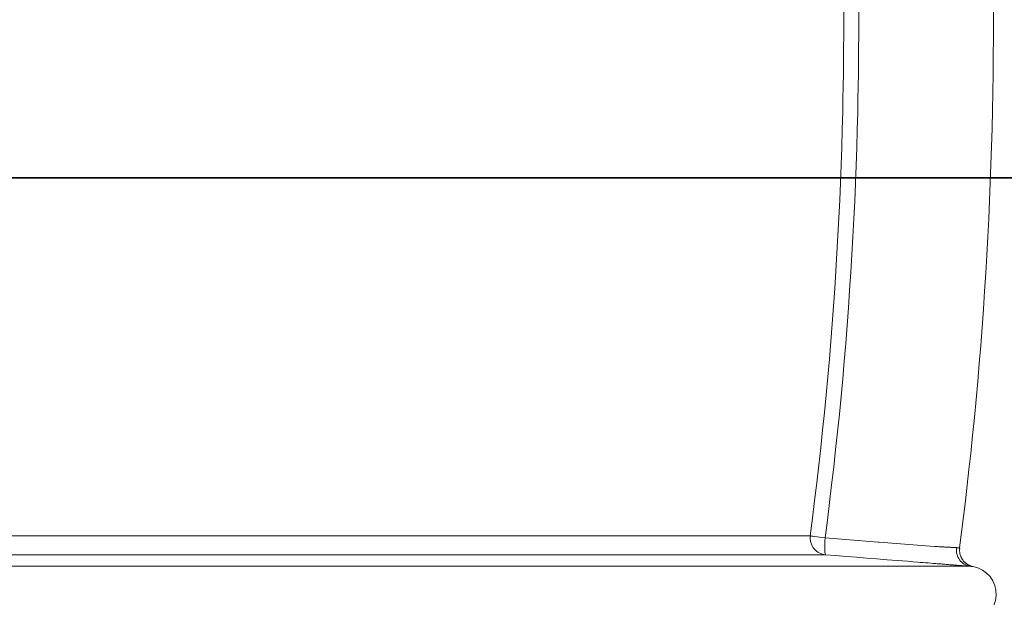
# Model space of a CAD drawing. Extents: x 193 to 943, y 26 to 526.
# Tile 210 of 256: x 415.46 to 424.24, y 98.5 to 103.65. Entities that reach past the tile are written whole.
import ezdxf

# ---------------------------------------------------------------- set-up
doc = ezdxf.new("R2010")
doc.units = 0
doc.layers.get('0').update_dxf_attribs({"lineweight": 25})
doc.layers.add('KG4_HLS_S_____ZEICHNEN_SWDL', color=7, linetype='Continuous', lineweight=35, true_color=0x99724c)
doc.layers.add('KG4_HLS_SYA', color=7, linetype='Continuous', lineweight=25)

# ---------------------------------------------------------------- blocks, each defined once
blk = doc.blocks.new('Kreis-A069HVPI7N', base_point=(423.9362, 98.2827))
at = {"color": 0, "lineweight": -2}
blk.add_ellipse((423.9162, 98.5319), major_axis=(0.02, -0.2492), ratio=1, start_param=0, end_param=2.891728, dxfattribs=at)
blk = doc.blocks.new('Spline-A069HVQK7N', base_point=(423.8391, 98.9447))
at = {"color": 0, "lineweight": -2}
for p, q in [((423.8391, 108.3633), (423.8564, 108.2232)), ((423.8564, 108.2232), (423.8736, 108.0831)), ((423.8736, 108.0831), (423.8905, 107.943)), ((423.8905, 107.943), (423.907, 107.8028)), ((423.907, 107.8028), (423.9231, 107.6626)), ((423.9231, 107.6626), (423.9386, 107.5223)), ((423.9386, 107.5223), (423.9554, 107.3617)), ((423.9554, 107.3617), (423.9714, 107.201)), ((423.9714, 107.201), (423.9865, 107.0403)), ((423.9865, 107.0403), (424.0008, 106.8794)), ((424.0008, 106.8794), (424.0143, 106.7185)), ((424.0143, 106.7185), (424.0272, 106.5575)), ((424.0272, 106.5575), (424.0394, 106.3965)), ((424.0394, 106.3965), (424.051, 106.2355)), ((424.051, 106.2355), (424.0619, 106.0744)), ((424.0619, 106.0744), (424.0721, 105.9132)), ((424.0721, 105.9132), (424.0817, 105.752)), ((424.0817, 105.752), (424.0905, 105.5908)), ((424.0905, 105.5908), (424.0986, 105.4295)), ((424.0986, 105.4295), (424.106, 105.2682)), ((424.106, 105.2682), (424.1127, 105.1069)), ((424.1127, 105.1069), (424.1187, 104.9455)), ((424.1187, 104.9455), (424.124, 104.7841)), ((424.124, 104.7841), (424.1285, 104.6227)), ((424.1285, 104.6227), (424.1324, 104.4613)), ((424.1324, 104.4613), (424.1356, 104.2998)), ((424.1356, 104.2998), (424.138, 104.1384)), ((424.138, 104.1384), (424.1398, 103.9769)), ((424.1398, 103.9769), (424.1409, 103.8154)), ((424.1409, 103.8154), (424.1412, 103.654)), ((424.1412, 103.654), (424.1409, 103.4925)), ((424.1409, 103.4925), (424.1398, 103.331)), ((424.1398, 103.331), (424.138, 103.1695)), ((424.138, 103.1695), (424.1356, 103.0081)), ((424.1356, 103.0081), (424.1324, 102.8466)), ((424.1324, 102.8466), (424.1285, 102.6852)), ((424.1285, 102.6852), (424.124, 102.5238)), ((424.124, 102.5238), (424.1187, 102.3624)), ((424.1187, 102.3624), (424.1127, 102.201)), ((424.1127, 102.201), (424.106, 102.0397)), ((424.106, 102.0397), (424.0986, 101.8784)), ((424.0986, 101.8784), (424.0905, 101.7171)), ((424.0905, 101.7171), (424.0817, 101.5559)), ((424.0817, 101.5559), (424.0721, 101.3947)), ((424.0721, 101.3947), (424.0619, 101.2336)), ((424.0619, 101.2336), (424.051, 101.0725)), ((424.051, 101.0725), (424.0394, 100.9114)), ((424.0394, 100.9114), (424.0272, 100.7504)), ((424.0272, 100.7504), (424.0143, 100.5894)), ((424.0143, 100.5894), (424.0008, 100.4285)), ((424.0008, 100.4285), (423.9865, 100.2677)), ((423.9865, 100.2677), (423.9714, 100.1069)), ((423.9714, 100.1069), (423.9554, 99.9462)), ((423.9554, 99.9462), (423.9386, 99.7856)), ((423.9386, 99.7856), (423.9231, 99.6453)), ((423.9231, 99.6453), (423.907, 99.5051)), ((423.907, 99.5051), (423.8905, 99.365)), ((423.8905, 99.365), (423.8736, 99.2248)), ((423.8736, 99.2248), (423.8564, 99.0847)), ((423.8564, 99.0847), (423.8391, 98.9447))]:
    blk.add_line(p, q, dxfattribs=at)
blk = doc.blocks.new('Spline-A069HVQW7N', base_point=(423.8387, 98.7784))
at = {"color": 0, "lineweight": -2}
for p, q in [((423.8388, 98.9299), (423.8387, 98.9243)), ((423.8387, 98.9243), (423.839, 98.9187)), ((423.8392, 98.9355), (423.8388, 98.9299)), ((423.839, 98.9187), (423.8395, 98.9131)), ((423.84, 98.941), (423.8392, 98.9355)), ((423.8395, 98.9131), (423.8403, 98.9075)), ((423.8402, 98.9415), (423.84, 98.941)), ((423.8403, 98.942), (423.8402, 98.9415)), ((423.8404, 98.9425), (423.8403, 98.942)), ((423.8403, 98.9075), (423.841, 98.9025)), ((423.8405, 98.9431), (423.8404, 98.9425)), ((423.8406, 98.9436), (423.8405, 98.9431)), ((423.8407, 98.9441), (423.8406, 98.9436)), ((423.841, 98.9025), (423.8419, 98.8975)), ((423.8419, 98.8975), (423.8429, 98.8925)), ((423.8429, 98.8925), (423.8441, 98.8876)), ((423.8441, 98.8876), (423.8454, 98.8827)), ((423.8454, 98.8827), (423.8469, 98.8778)), ((423.8469, 98.8778), (423.8484, 98.8734)), ((423.8484, 98.8734), (423.8501, 98.8691)), ((423.8501, 98.8691), (423.8519, 98.8648)), ((423.8519, 98.8648), (423.8539, 98.8605)), ((423.8539, 98.8605), (423.8559, 98.8563)), ((423.8559, 98.8563), (423.8582, 98.8522)), ((423.8582, 98.8522), (423.8603, 98.8485)), ((423.8603, 98.8485), (423.8626, 98.8448)), ((423.8626, 98.8448), (423.8649, 98.8412)), ((423.8649, 98.8412), (423.8674, 98.8377)), ((423.8674, 98.8377), (423.8699, 98.8342)), ((423.8699, 98.8342), (423.8726, 98.8309)), ((423.8726, 98.8309), (423.8751, 98.8278)), ((423.8751, 98.8278), (423.8777, 98.8249)), ((423.8777, 98.8249), (423.8804, 98.822)), ((423.8804, 98.822), (423.8831, 98.8191)), ((423.8831, 98.8191), (423.886, 98.8164)), ((423.886, 98.8164), (423.8888, 98.8137)), ((423.8888, 98.8137), (423.8915, 98.8114)), ((423.8915, 98.8114), (423.8943, 98.8091)), ((423.8943, 98.8091), (423.897, 98.8069)), ((423.897, 98.8069), (423.8999, 98.8047)), ((423.8999, 98.8047), (423.9028, 98.8026)), ((423.9028, 98.8026), (423.9057, 98.8006)), ((423.9057, 98.8006), (423.9083, 98.7989)), ((423.9083, 98.7989), (423.911, 98.7972)), ((423.911, 98.7972), (423.9137, 98.7956)), ((423.9137, 98.7956), (423.9164, 98.794)), ((423.9164, 98.794), (423.9192, 98.7926)), ((423.9192, 98.7926), (423.922, 98.7911)), ((423.922, 98.7911), (423.9243, 98.7899)), ((423.9243, 98.7899), (423.9268, 98.7888)), ((423.9268, 98.7888), (423.9292, 98.7877)), ((423.9292, 98.7877), (423.9316, 98.7867)), ((423.9316, 98.7867), (423.9341, 98.7857)), ((423.9341, 98.7857), (423.9366, 98.7847)), ((423.9366, 98.7847), (423.9385, 98.784)), ((423.9385, 98.784), (423.9404, 98.7833)), ((423.9404, 98.7833), (423.9424, 98.7827)), ((423.9424, 98.7827), (423.9444, 98.782)), ((423.9444, 98.782), (423.9464, 98.7814)), ((423.9464, 98.7814), (423.9484, 98.7808)), ((423.9484, 98.7808), (423.9498, 98.7805)), ((423.9498, 98.7805), (423.9511, 98.7801)), ((423.9511, 98.7801), (423.9525, 98.7798)), ((423.9525, 98.7798), (423.9538, 98.7794)), ((423.9538, 98.7794), (423.955, 98.7791)), ((423.955, 98.7791), (423.9562, 98.7789)), ((423.9562, 98.7789), (423.9566, 98.7788)), ((423.9566, 98.7788), (423.957, 98.7787)), ((423.957, 98.7787), (423.9573, 98.7786)), ((423.9573, 98.7786), (423.9577, 98.7785)), ((423.9577, 98.7785), (423.9581, 98.7785)), ((423.9581, 98.7785), (423.9584, 98.7784))]:
    blk.add_line(p, q, dxfattribs=at)
blk = doc.blocks.new('Spline-A069HWIE7N', base_point=(422.645, 98.7811))
at = {"color": 0, "lineweight": -2}
for p, q in [((422.645, 98.8837), (422.7364, 98.8764)), ((422.7364, 98.8764), (422.8278, 98.8691)), ((422.8278, 98.8691), (422.9192, 98.8619)), ((422.9192, 98.8619), (423.0106, 98.8546)), ((423.0106, 98.8546), (423.102, 98.8473)), ((423.102, 98.8473), (423.1933, 98.84)), ((423.1933, 98.84), (423.239, 98.8363)), ((423.239, 98.8363), (423.2847, 98.8327)), ((423.2847, 98.8327), (423.3304, 98.8291)), ((423.3304, 98.8291), (423.3761, 98.8254)), ((423.3761, 98.8254), (423.4218, 98.8218)), ((423.4218, 98.8218), (423.4675, 98.8181)), ((423.4675, 98.8181), (423.4904, 98.8163)), ((423.4904, 98.8163), (423.5132, 98.8145)), ((423.5132, 98.8145), (423.5361, 98.8126)), ((423.5361, 98.8126), (423.5589, 98.8108)), ((423.5589, 98.8108), (423.5818, 98.809)), ((423.5818, 98.809), (423.6046, 98.8072)), ((423.6046, 98.8072), (423.6162, 98.8062)), ((423.6162, 98.8062), (423.6277, 98.8053)), ((423.6277, 98.8053), (423.6392, 98.8044)), ((423.6392, 98.8044), (423.6507, 98.8035)), ((423.6507, 98.8035), (423.6621, 98.8026)), ((423.6621, 98.8026), (423.6735, 98.8017)), ((423.6735, 98.8017), (423.6848, 98.8008)), ((423.6848, 98.8008), (423.696, 98.7999)), ((423.696, 98.7999), (423.7071, 98.799)), ((423.7071, 98.799), (423.7181, 98.7981)), ((423.7181, 98.7981), (423.7289, 98.7973)), ((423.7289, 98.7973), (423.7397, 98.7964)), ((423.7397, 98.7964), (423.7512, 98.7955)), ((423.7512, 98.7955), (423.7625, 98.7946)), ((423.7625, 98.7946), (423.7737, 98.7937)), ((423.7737, 98.7937), (423.7846, 98.7929)), ((423.7846, 98.7929), (423.7953, 98.792)), ((423.7953, 98.792), (423.8058, 98.7912)), ((423.8058, 98.7912), (423.8165, 98.7904)), ((423.8165, 98.7904), (423.8269, 98.7895)), ((423.8269, 98.7895), (423.837, 98.7887)), ((423.837, 98.7887), (423.8469, 98.788)), ((423.8469, 98.788), (423.8565, 98.7872)), ((423.8565, 98.7872), (423.8658, 98.7865)), ((423.8658, 98.7865), (423.8726, 98.786)), ((423.8726, 98.786), (423.8793, 98.7854)), ((423.8793, 98.7854), (423.8857, 98.7849)), ((423.8857, 98.7849), (423.8919, 98.7844)), ((423.8919, 98.7844), (423.8979, 98.784)), ((423.8979, 98.784), (423.9037, 98.7835)), ((423.9037, 98.7835), (423.9093, 98.7831)), ((423.9093, 98.7831), (423.9147, 98.7827)), ((423.9147, 98.7827), (423.9199, 98.7823)), ((423.9199, 98.7823), (423.925, 98.7819)), ((423.925, 98.7819), (423.93, 98.7815)), ((423.93, 98.7815), (423.935, 98.7811))]:
    blk.add_line(p, q, dxfattribs=at)
blk = doc.blocks.new('Spline-A069HYT87N', base_point=(423.935, 98.778))
at = {"color": 0, "lineweight": -2}
for p, q in [((423.935, 98.7811), (423.9408, 98.7804)), ((423.9408, 98.7804), (423.9462, 98.7797)), ((423.9462, 98.7797), (423.9512, 98.7791)), ((423.9512, 98.7791), (423.9552, 98.7786)), ((423.9552, 98.7786), (423.9582, 98.7782)), ((423.9582, 98.7782), (423.9598, 98.778)), ((423.959, 98.7782), (423.9585, 98.7782)), ((423.9594, 98.7781), (423.959, 98.7782)), ((423.9596, 98.7781), (423.9594, 98.7781)), ((423.9597, 98.7781), (423.9596, 98.7781)), ((423.9598, 98.7781), (423.9597, 98.7781)), ((423.9597, 98.7781), (423.9597, 98.7781)), ((423.9598, 98.778), (423.9598, 98.7781)), ((423.9598, 98.7781), (423.9598, 98.7781)), ((423.9598, 98.778), (423.96, 98.778)), ((423.9599, 98.778), (423.9598, 98.778)), ((423.9598, 98.778), (423.9598, 98.778)), ((423.9598, 98.778), (423.9598, 98.778)), ((423.9598, 98.778), (423.9598, 98.778)), ((423.96, 98.778), (423.9599, 98.778)), ((423.9599, 98.778), (423.9599, 98.778)), ((423.9599, 98.778), (423.9599, 98.778)), ((423.9599, 98.778), (423.9599, 98.778)), ((423.9599, 98.778), (423.9599, 98.778)), ((423.9599, 98.778), (423.9599, 98.778)), ((423.9599, 98.778), (423.9599, 98.778)), ((423.9599, 98.778), (423.9599, 98.778)), ((423.9599, 98.778), (423.9599, 98.778)), ((423.96, 98.778), (423.96, 98.778)), ((423.96, 98.778), (423.96, 98.778)), ((423.96, 98.778), (423.96, 98.778)), ((423.96, 98.778), (423.96, 98.778)), ((423.96, 98.778), (423.96, 98.778)), ((423.96, 98.778), (423.96, 98.778)), ((423.96, 98.778), (423.96, 98.778)), ((423.96, 98.778), (423.96, 98.778)), ((423.96, 98.778), (423.96, 98.778))]:
    blk.add_line(p, q, dxfattribs=at)
blk = doc.blocks.new('Spline-A069HYWW7N', base_point=(422.5083, 99.0526))
at = {"color": 0, "lineweight": -2}
for p, q in [((422.5083, 108.2553), (422.5223, 108.1431)), ((422.5223, 108.1431), (422.5362, 108.0308)), ((422.5362, 108.0308), (422.5499, 107.9185)), ((422.5499, 107.9185), (422.5634, 107.8062)), ((422.5634, 107.8062), (422.5767, 107.6938)), ((422.5767, 107.6938), (422.5895, 107.5814)), ((422.5895, 107.5814), (422.6019, 107.469)), ((422.6019, 107.469), (422.6138, 107.3565)), ((422.6138, 107.3565), (422.6254, 107.2439)), ((422.6254, 107.2439), (422.6366, 107.1313)), ((422.6366, 107.1313), (422.6474, 107.0187)), ((422.6474, 107.0187), (422.6578, 106.9061)), ((422.6578, 106.9061), (422.6679, 106.7932)), ((422.6679, 106.7932), (422.6777, 106.6803)), ((422.6777, 106.6803), (422.6871, 106.5674)), ((422.6871, 106.5674), (422.6962, 106.4545)), ((422.6962, 106.4545), (422.7049, 106.3415)), ((422.7049, 106.3415), (422.7133, 106.2286)), ((422.7133, 106.2286), (422.7213, 106.1155)), ((422.7213, 106.1155), (422.729, 106.0025)), ((422.729, 106.0025), (422.7362, 105.8894)), ((422.7362, 105.8894), (422.7432, 105.7764)), ((422.7432, 105.7764), (422.7497, 105.6632)), ((422.7497, 105.6632), (422.7559, 105.5501)), ((422.7559, 105.5501), (422.7617, 105.4371)), ((422.7617, 105.4371), (422.7672, 105.3241)), ((422.7672, 105.3241), (422.7723, 105.2111)), ((422.7723, 105.2111), (422.7771, 105.0981)), ((422.7771, 105.0981), (422.7815, 104.985)), ((422.7815, 104.985), (422.7855, 104.872)), ((422.7855, 104.872), (422.7892, 104.7589)), ((422.7892, 104.7589), (422.7925, 104.6458)), ((422.7925, 104.6458), (422.7955, 104.5327)), ((422.7955, 104.5327), (422.7981, 104.4196)), ((422.7981, 104.4196), (422.8004, 104.3065)), ((422.8004, 104.3065), (422.8023, 104.1934)), ((422.8023, 104.1934), (422.8038, 104.0801)), ((422.8038, 104.0801), (422.805, 103.9668)), ((422.805, 103.9668), (422.8058, 103.8535)), ((422.8058, 103.8535), (422.8062, 103.7402)), ((422.8062, 103.7402), (422.8063, 103.6269)), ((422.8063, 103.6269), (422.8061, 103.5136)), ((422.8061, 103.5136), (422.8054, 103.4003)), ((422.8054, 103.4003), (422.8044, 103.287)), ((422.8044, 103.287), (422.8031, 103.1737)), ((422.8031, 103.1737), (422.8014, 103.0604)), ((422.8014, 103.0604), (422.7993, 102.9472)), ((422.7993, 102.9472), (422.7969, 102.8339)), ((422.7969, 102.8339), (422.7929, 102.6761)), ((422.7929, 102.6761), (422.7883, 102.5183)), ((422.7883, 102.5183), (422.7829, 102.3605)), ((422.7829, 102.3605), (422.7768, 102.2028)), ((422.7768, 102.2028), (422.77, 102.045)), ((422.77, 102.045), (422.7626, 101.8874)), ((422.7626, 101.8874), (422.7544, 101.7297)), ((422.7544, 101.7297), (422.7455, 101.5721)), ((422.7455, 101.5721), (422.7359, 101.4145)), ((422.7359, 101.4145), (422.7256, 101.257)), ((422.7256, 101.257), (422.7147, 101.0995)), ((422.7147, 101.0995), (422.7031, 100.9421)), ((422.7031, 100.9421), (422.6908, 100.7842)), ((422.6908, 100.7842), (422.6779, 100.6264)), ((422.6779, 100.6264), (422.6642, 100.4687)), ((422.6642, 100.4687), (422.6497, 100.3111)), ((422.6497, 100.3111), (422.6344, 100.1535)), ((422.6344, 100.1535), (422.6183, 99.996)), ((422.6183, 99.996), (422.6013, 99.8386)), ((422.6013, 99.8386), (422.5836, 99.6813)), ((422.5836, 99.6813), (422.5653, 99.5241)), ((422.5653, 99.5241), (422.5466, 99.3669)), ((422.5466, 99.3669), (422.5275, 99.2097)), ((422.5275, 99.2097), (422.5083, 99.0526))]:
    blk.add_line(p, q, dxfattribs=at)
blk = doc.blocks.new('Kreis-A069HZ027N', base_point=(422.5071, 98.8837))
at = {"color": 0, "lineweight": -2}
blk.add_ellipse((422.6571, 99.0332), major_axis=(-0.1487, 0.0194), ratio=1, start_param=0, end_param=1.619841, dxfattribs=at)
blk = doc.blocks.new('Spline-A069HZS07N', base_point=(423.617, 98.9476))
at = {"color": 0, "lineweight": -2}
for p, q in [((423.6298, 98.9568), (423.617, 98.9574)), ((423.6425, 98.9561), (423.6298, 98.9568)), ((423.655, 98.9555), (423.6425, 98.9561)), ((423.6674, 98.9549), (423.655, 98.9555)), ((423.6796, 98.9543), (423.6674, 98.9549)), ((423.6915, 98.9537), (423.6796, 98.9543)), ((423.6989, 98.9533), (423.6915, 98.9537)), ((423.7061, 98.9529), (423.6989, 98.9533)), ((423.7132, 98.9526), (423.7061, 98.9529)), ((423.7201, 98.9522), (423.7132, 98.9526)), ((423.727, 98.9519), (423.7201, 98.9522)), ((423.7337, 98.9516), (423.727, 98.9519)), ((423.7403, 98.9512), (423.7337, 98.9516)), ((423.7468, 98.9509), (423.7403, 98.9512)), ((423.7531, 98.9506), (423.7468, 98.9509)), ((423.7591, 98.9503), (423.7531, 98.9506)), ((423.765, 98.95), (423.7591, 98.9503)), ((423.7706, 98.9498), (423.765, 98.95)), ((423.7788, 98.9494), (423.7706, 98.9498)), ((423.7865, 98.949), (423.7788, 98.9494)), ((423.7938, 98.9486), (423.7865, 98.949)), ((423.8007, 98.9483), (423.7938, 98.9486)), ((423.8074, 98.948), (423.8007, 98.9483)), ((423.814, 98.9476), (423.8074, 98.948))]:
    blk.add_line(p, q, dxfattribs=at)
blk = doc.blocks.new('Polylinie-A069HZS27N', base_point=(422.6411, 98.9574))
at = {"color": 0, "lineweight": -2}
for p, q in [((423.1144, 98.9975), (422.6411, 99.0353)), ((423.1215, 98.997), (423.1144, 98.9975)), ((423.617, 98.9574), (423.1215, 98.997)), ((423.617, 98.9574), (423.617, 98.9574))]:
    blk.add_line(p, q, dxfattribs=at)
blk = doc.blocks.new('Polylinie-A069HZS47N', base_point=(422.6371, 98.8837))
at = {"color": 0, "lineweight": -2}
for p, q in [((422.6377, 98.9779), (422.6371, 98.9518)), ((422.6371, 98.9518), (422.6372, 98.9289)), ((422.639, 99.0061), (422.6377, 98.9779)), ((422.6411, 99.0353), (422.639, 99.0061)), ((422.6372, 98.9289), (422.6382, 98.91)), ((422.6382, 98.91), (422.6398, 98.8958)), ((422.6398, 98.8958), (422.6421, 98.8869)), ((422.6421, 98.8869), (422.645, 98.8837))]:
    blk.add_line(p, q, dxfattribs=at)
blk = doc.blocks.new('Kreis-A069HZS67N', base_point=(423.812, 98.7811))
at = {"color": 0, "lineweight": -2}
blk.add_ellipse((423.9555, 98.9231), major_axis=(-0.1414, 0.0245), ratio=1, start_param=0, end_param=1.599326, dxfattribs=at)
blk = doc.blocks.new('Spline-A069HZSI7N', base_point=(422.6411, 99.0353))
at = {"color": 0, "lineweight": -2}
for p, q in [((422.6551, 108.1598), (422.6411, 108.2726)), ((422.6691, 108.0469), (422.6551, 108.1598)), ((422.6829, 107.934), (422.6691, 108.0469)), ((422.6965, 107.8211), (422.6829, 107.934)), ((422.7097, 107.7082), (422.6965, 107.8211)), ((422.7226, 107.5952), (422.7097, 107.7082)), ((422.7351, 107.4821), (422.7226, 107.5952)), ((422.7471, 107.3691), (422.7351, 107.4821)), ((422.7587, 107.2559), (422.7471, 107.3691)), ((422.7699, 107.1428), (422.7587, 107.2559)), ((422.7808, 107.0295), (422.7699, 107.1428)), ((422.7913, 106.9163), (422.7808, 107.0295)), ((422.8014, 106.8032), (422.7913, 106.9163)), ((422.8112, 106.6901), (422.8014, 106.8032)), ((422.8207, 106.5769), (422.8112, 106.6901)), ((422.8298, 106.4637), (422.8207, 106.5769)), ((422.8385, 106.3505), (422.8298, 106.4637)), ((422.8469, 106.2372), (422.8385, 106.3505)), ((422.8549, 106.124), (422.8469, 106.2372)), ((422.8626, 106.0107), (422.8549, 106.124)), ((422.8699, 105.8973), (422.8626, 106.0107)), ((422.8768, 105.784), (422.8699, 105.8973)), ((422.8834, 105.6706), (422.8768, 105.784)), ((422.8896, 105.5572), (422.8834, 105.6706)), ((422.8954, 105.4437), (422.8896, 105.5572)), ((422.9009, 105.3301), (422.8954, 105.4437)), ((422.9061, 105.2165), (422.9009, 105.3301)), ((422.9109, 105.1028), (422.9061, 105.2165)), ((422.9153, 104.9892), (422.9109, 105.1028)), ((422.9193, 104.8756), (422.9153, 104.9892)), ((422.923, 104.7619), (422.9193, 104.8756)), ((422.9264, 104.6482), (422.923, 104.7619)), ((422.9294, 104.5345), (422.9264, 104.6482)), ((422.932, 104.4208), (422.9294, 104.5345)), ((422.9342, 104.3071), (422.932, 104.4208)), ((422.9361, 104.1934), (422.9342, 104.3071)), ((422.9377, 104.0799), (422.9361, 104.1934)), ((422.9388, 103.9663), (422.9377, 104.0799)), ((422.9396, 103.8528), (422.9388, 103.9663)), ((422.9401, 103.7392), (422.9396, 103.8528)), ((422.9402, 103.6257), (422.9401, 103.7392)), ((422.9399, 103.5121), (422.9402, 103.6257)), ((422.9393, 103.3985), (422.9399, 103.5121)), ((422.9383, 103.285), (422.9393, 103.3985)), ((422.9369, 103.1714), (422.9383, 103.285)), ((422.9352, 103.0579), (422.9369, 103.1714)), ((422.9332, 102.9443), (422.9352, 103.0579)), ((422.9307, 102.8308), (422.9332, 102.9443)), ((422.9267, 102.672), (422.9307, 102.8308)), ((422.922, 102.5131), (422.9267, 102.672)), ((422.9166, 102.3543), (422.922, 102.5131)), ((422.9105, 102.1955), (422.9166, 102.3543)), ((422.9037, 102.0368), (422.9105, 102.1955)), ((422.8961, 101.878), (422.9037, 102.0368)), ((422.8879, 101.7194), (422.8961, 101.878)), ((422.8789, 101.5607), (422.8879, 101.7194)), ((422.8692, 101.4021), (422.8789, 101.5607)), ((422.8589, 101.2435), (422.8692, 101.4021)), ((422.8479, 101.085), (422.8589, 101.2435)), ((422.8362, 100.9265), (422.8479, 101.085)), ((422.8239, 100.7685), (422.8362, 100.9265)), ((422.8109, 100.6106), (422.8239, 100.7685)), ((422.7971, 100.4527), (422.8109, 100.6106)), ((422.7826, 100.295), (422.7971, 100.4527)), ((422.7673, 100.1372), (422.7826, 100.295)), ((422.7512, 99.9796), (422.7673, 100.1372)), ((422.7342, 99.8221), (422.7512, 99.9796)), ((422.7164, 99.6646), (422.7342, 99.8221)), ((422.6981, 99.5072), (422.7164, 99.6646)), ((422.6793, 99.3499), (422.6981, 99.5072)), ((422.6603, 99.1926), (422.6793, 99.3499)), ((422.6411, 99.0353), (422.6603, 99.1926))]:
    blk.add_line(p, q, dxfattribs=at)
blk = doc.blocks.new('Polylinie-A069HZSM7N', base_point=(422.5083, 99.0353))
at = {"color": 0, "lineweight": -2}
for p, q in [((422.5118, 99.0521), (422.5083, 99.0526)), ((422.5197, 99.0511), (422.5118, 99.0521)), ((422.5321, 99.0495), (422.5197, 99.0511)), ((422.5483, 99.0474), (422.5321, 99.0495)), ((422.568, 99.0448), (422.5483, 99.0474)), ((422.5905, 99.0419), (422.568, 99.0448)), ((422.6152, 99.0387), (422.5905, 99.0419)), ((422.6411, 99.0353), (422.6152, 99.0387))]:
    blk.add_line(p, q, dxfattribs=at)
blk = doc.blocks.new('Spline-A069HZW27N', base_point=(423.8141, 98.9446))
at = {"color": 0, "lineweight": -2}
for p, q in [((423.8197, 98.9469), (423.814, 98.9476)), ((423.8251, 98.9463), (423.8197, 98.9469)), ((423.83, 98.9457), (423.8251, 98.9463)), ((423.834, 98.9452), (423.83, 98.9457)), ((423.8369, 98.9448), (423.834, 98.9452)), ((423.8371, 98.9448), (423.8369, 98.9448)), ((423.8373, 98.9448), (423.8371, 98.9448)), ((423.8372, 98.9449), (423.8376, 98.9448)), ((423.8374, 98.9448), (423.8373, 98.9448)), ((423.8376, 98.9447), (423.8374, 98.9448)), ((423.8376, 98.9448), (423.838, 98.9447)), ((423.8377, 98.9447), (423.8376, 98.9447)), ((423.8379, 98.9447), (423.8377, 98.9447)), ((423.838, 98.9447), (423.8379, 98.9447)), ((423.838, 98.9447), (423.8384, 98.9447)), ((423.8381, 98.9447), (423.838, 98.9447)), ((423.8382, 98.9447), (423.8381, 98.9447)), ((423.8383, 98.9447), (423.8382, 98.9447)), ((423.8384, 98.9447), (423.8383, 98.9447)), ((423.8384, 98.9447), (423.8386, 98.9447)), ((423.8384, 98.9446), (423.8384, 98.9447)), ((423.8385, 98.9446), (423.8384, 98.9446)), ((423.8384, 98.9446), (423.8384, 98.9446)), ((423.8386, 98.9446), (423.8385, 98.9446)), ((423.8385, 98.9446), (423.8385, 98.9446)), ((423.8385, 98.9446), (423.8385, 98.9446)), ((423.8385, 98.9446), (423.8385, 98.9446)), ((423.8385, 98.9446), (423.8385, 98.9446)), ((423.8385, 98.9446), (423.8385, 98.9446)), ((423.8386, 98.9447), (423.8386, 98.9446)), ((423.8386, 98.9446), (423.8386, 98.9446)), ((423.8386, 98.9446), (423.8386, 98.9446)), ((423.8386, 98.9446), (423.8386, 98.9446)), ((423.8386, 98.9446), (423.8386, 98.9446)), ((423.8386, 98.9446), (423.8386, 98.9446)), ((423.8386, 98.9446), (423.8386, 98.9446))]:
    blk.add_line(p, q, dxfattribs=at)

msp = doc.modelspace()

# ---------------------------------------------------------------- linework, layer by layer
at = {"layer": 'KG4_HLS_S_____ZEICHNEN_SWDL', "ltscale": 0.35}
msp.add_line((320.3773, 102.2456), (522.8639, 102.2456), dxfattribs=at)
at = {"layer": 'KG4_HLS_SYA', "color": 8, "linetype": 'Continuous', "lineweight": 9, "ltscale": 0.13, "true_color": 0x808080}
for p, q in [((422.5083, 99.0526), (410.4182, 99.0526)), ((412.9712, 98.8837), (422.645, 98.8837)), ((423.935, 98.7811), (410.3162, 98.7811))]:
    msp.add_line(p, q, dxfattribs=at)

# ---------------------------------------------------------------- block references
at = {"layer": 'KG4_HLS_SYA', "color": 7, "linetype": 'Continuous', "lineweight": 9, "ltscale": 0.13}
for name, p in [('Spline-A069HVQK7N', (423.8391, 98.9447)), ('Spline-A069HVQW7N', (423.8387, 98.7784)), ('Kreis-A069HVPI7N', (423.9362, 98.2827))]:
    msp.add_blockref(name, p, dxfattribs=at)
at = {"layer": 'KG4_HLS_SYA', "color": 8, "linetype": 'Continuous', "lineweight": 9, "ltscale": 0.13, "true_color": 0x808080}
for name, p in [('Spline-A069HZSI7N', (422.6411, 99.0353)), ('Spline-A069HYWW7N', (422.5083, 99.0526)), ('Kreis-A069HZ027N', (422.5071, 98.8837)), ('Polylinie-A069HZSM7N', (422.5083, 99.0353)), ('Polylinie-A069HZS47N', (422.6371, 98.8837)), ('Polylinie-A069HZS27N', (422.6411, 98.9574)), ('Spline-A069HZS07N', (423.617, 98.9476)), ('Spline-A069HWIE7N', (422.645, 98.7811)), ('Kreis-A069HZS67N', (423.812, 98.7811)), ('Spline-A069HZW27N', (423.8141, 98.9446)), ('Spline-A069HYT87N', (423.935, 98.778))]:
    msp.add_blockref(name, p, dxfattribs=at)

doc.saveas('drawing.dxf')
